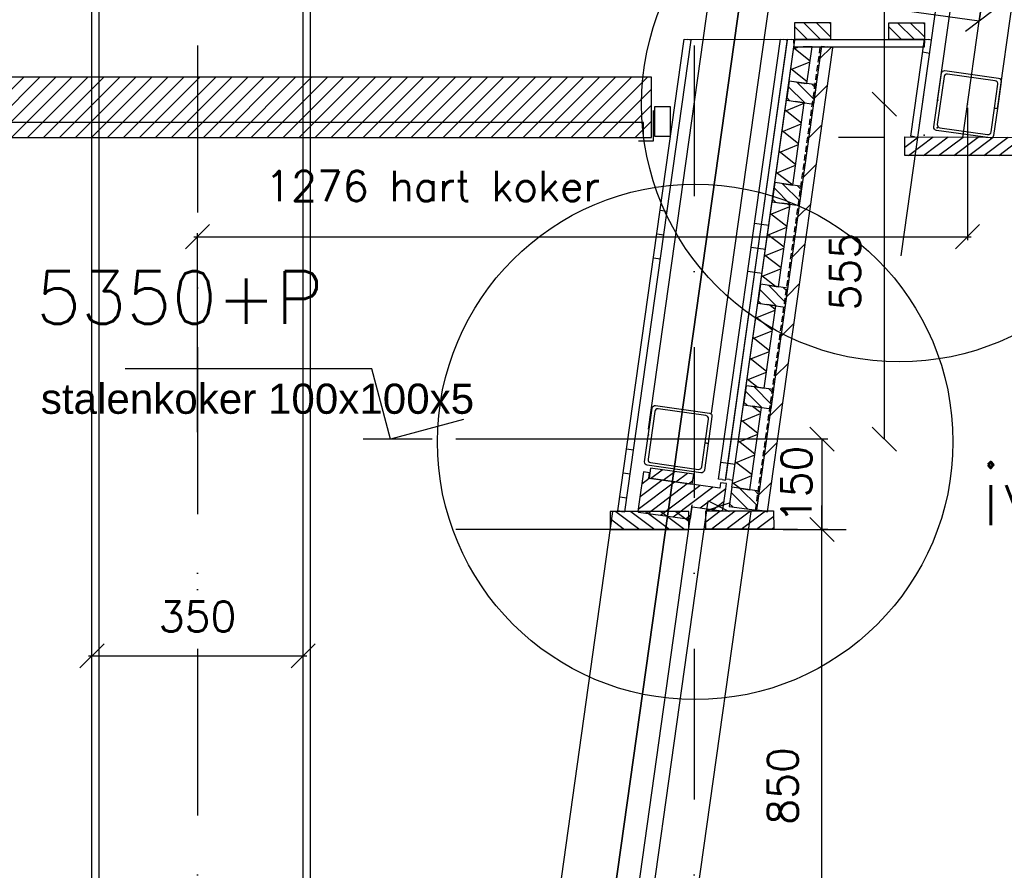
# Model space of a CAD drawing. Extents: x 151406 to 360561, y 44436 to 197234.
# Tile 32 of 57: x 166069 to 167702, y 97081 to 98491. Entities that reach past the tile are written whole.
import ezdxf

# ---------------------------------------------------------------- set-up
doc = ezdxf.new("R2010")
doc.units = 0
doc.header["$LTSCALE"] = 20
doc.header["$MEASUREMENT"] = 0
doc.header["$PDSIZE"] = -1
for name, pattern in [('DASHDOT', [25, 12.5, -6.25, 0, -6.25]), ('DASHED', [0.75, 0.5, -0.25]), ('DD1', [2.66667, 1.66667, -0.5, 0, -0.5])]:
    doc.linetypes.add(name, pattern=pattern)
doc.layers.get('0').update_dxf_attribs({"linetype": 'CONTINUOUS'})
doc.layers.get('DEFPOINTS').update_dxf_attribs({"linetype": 'CONTINUOUS'})
for name, color, linetype in [('_DETAILNUMMERS', 4, 'CONTINUOUS'), ('_DETAILNUMMERSTEKST', 4, 'CONTINUOUS'), ('A--01A1_ACEER', 1, 'CONTINUOUS'), ('A--A21--_F-23-', 9, 'CONTINUOUS'), ('A--A25--_F--3-', 9, 'CONTINUOUS'), ('A--A28--_F--3-', 1, 'CONTINUOUS'), ('A--A31--_F--3-', 9, 'CONTINUOUS'), ('A--A42--_F-23-', 9, 'CONTINUOUS'), ('A--A42--_F123-', 9, 'CONTINUOUS'), ('A--L21--', 3, 'CONTINUOUS'), ('A--L21--_F--3-', 7, 'CONTINUOUS'), ('A--L25--_F-23-', 7, 'CONTINUOUS'), ('A--L28--', 7, 'CONTINUOUS'), ('A--L28--_F--3-', 1, 'CONTINUOUS'), ('A--L28D1_KONSTRUKTIES', 1, 'CONTINUOUS'), ('A--L31--_F--3-', 7, 'CONTINUOUS'), ('A--L35-D2-_PLAFONDS', 2, 'CONTINUOUS'), ('A--L35-D4-_PLAFONDS', 4, 'CONTINUOUS'), ('A--L35D1_PLAFONDS', 1, 'CONTINUOUS'), ('A--L42--', 7, 'CONTINUOUS'), ('A--L42--_F--3-', 7, 'CONTINUOUS'), ('A--L42--_F-23-', 7, 'CONTINUOUS'), ('A--M$1A-_F123-', 1, 'CONTINUOUS'), ('A--M01A1_MAATVOERING', 1, 'CONTINUOUS'), ('A--M01B1_HOOGTE_MAATV', 1, 'CONTINUOUS'), ('A--M1$A-_F123-', 1, 'CONTINUOUS'), ('A--T$1A-_F123-_0_25MM', 2, 'CONTINUOUS'), ('A--T$1A-_F123_20', 1, 'CONTINUOUS'), ('A--T01B2_HOOGTE_MAATV', 2, 'CONTINUOUS'), ('A--T01B3_HOOGTE_MAATV', 3, 'CONTINUOUS'), ('STRAMIEN', 8, 'DD1'), ('X--LR---_CP', 7, 'CONTINUOUS')]:
    doc.layers.add(name, color=color, linetype=linetype)
doc.styles.add('ALFA-0_25', font='ROMANS')
doc.styles.add('EB2', font='ARIAL.TTF')
doc.styles.add('HIEMSTRA', font='romans.shx')
doc.styles.add('HOOGTEXT', font='ROMANS.shx', dxfattribs={"height": 2.5})
doc.dimstyles.get("Standard").update_dxf_attribs({"dimscale": 40, "dimtxt": 2.5, "dimasz": 2, "dimexe": 0.3, "dimexo": 0.3, "dimgap": 2, "dimtad": 1, "dimdec": 0, "dimzin": 0, "dimdsep": 46, "dimtxsty": 'HIEMSTRA', "dimblk1": 'OBLIQUE', "dimblk2": 'OBLIQUE', "dimsah": 1, "dimcen": 0.09, "dimdle": 0.3, "dimclrd": 1, "dimclre": 1, "dimclrt": 3, "dimadec": 0, "dimazin": 0, "dimtfac": 1, "dimtdec": 4, "dimtix": 1, "dimtmove": 2, "dimatfit": 3, "dimldrblk": 'OBLIQUE', "dimfxl": 0, "dimtvp": 625, "dimtolj": 1, "dimtzin": 0, "dimarcsym": 0})
doc.dimstyles.new('STANDARD$0', dxfattribs={"dimscale": 50, "dimtxt": 2.5, "dimasz": 2, "dimexe": 2, "dimexo": 0, "dimgap": 2, "dimtad": 1, "dimdec": 0, "dimzin": 0, "dimdsep": 46, "dimtxsty": 'ALFA-0_25', "dimblk1": 'OBLIQUE', "dimblk2": 'OBLIQUE', "dimsah": 1, "dimcen": -3, "dimdle": 2, "dimclrd": 1, "dimclre": 1, "dimclrt": 2, "dimadec": 0, "dimazin": 0, "dimtfac": 0.6666666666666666, "dimtofl": 0, "dimtmove": 2, "dimatfit": 3, "dimldrblk": 'OBLIQUE', "dimfxl": 0, "dimtvp": 0.8333333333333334, "dimtolj": 1, "dimtzin": 0, "dimarcsym": 0})
pattern_1 = [(142.0001918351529, (14.85402802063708, -2.087546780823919), (-18.46976510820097, -23.64038444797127), []), (202.0001918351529, (14.85402802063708, -2.087546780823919), (11.2382909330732, -27.81547800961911), [])]
pattern_2 = [(142.0001918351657, (14.85402802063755, -2.087546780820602), (-18.46976510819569, -23.6403844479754), []), (202.0001918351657, (14.85402802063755, -2.087546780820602), (11.23829093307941, -27.8154780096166), [])]

# ---------------------------------------------------------------- blocks, each defined once
blk = doc.blocks.new('_OBLIQUE')
at = {"color": 0, "linetype": 'ByBlock'}
blk.add_line((-0.5, -0.5), (0.5, 0.5), dxfattribs=at)
blk = doc.blocks.new('*D79')
at = {"layer": 'A--M1$A-_F123-', "color": 1, "lineweight": -2}
for p, q in [((167399.3729216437, 96755.72515219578), (167399.3729216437, 97685.72515219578)), ((167335.3068456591, 97645.72515219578), (167439.3729216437, 97645.72515219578)), ((167215.847136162, 96795.72515219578), (167439.3729216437, 96795.72515219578))]:
    blk.add_line(p, q, dxfattribs=at)
at = {"layer": 'DEFPOINTS', "color": 0}
for p in [(167335.3068456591, 97645.72515219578), (167399.3729216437, 97645.72515219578), (167215.847136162, 96795.72515219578)]:
    blk.add_point(p, dxfattribs=at)
at = {"layer": 'A--M1$A-_F123-', "color": 1, "lineweight": -2, "xscale": 40, "yscale": 40, "zscale": 40}
for p, rotation in [((167399.3729216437, 97645.72515219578), 90), ((167399.3729216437, 96795.72515219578), 270)]:
    blk.add_blockref('_OBLIQUE', p, dxfattribs=dict(at, rotation=rotation))
at = {"layer": 'A--M1$A-_F123-', "color": 2, "insert": (167334.3729216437, 97220.72515219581), "char_height": 50, "attachment_point": 5, "rotation": 90, "style": 'ALFA-0_25'}
blk.add_mtext('\\A1;850', dxfattribs=at)
blk = doc.blocks.new('*D80')
at = {"layer": 'A--M1$A-_F123-', "color": 1, "lineweight": -2}
for p, q in [((166189.2649012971, 97282.26989274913), (166189.2649012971, 97442.54012292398)), ((166539.2649012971, 97282.26989274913), (166539.2649012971, 97442.54012292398)), ((166183.2649012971, 97436.54012292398), (166545.2649012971, 97436.54012292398))]:
    blk.add_line(p, q, dxfattribs=at)
at = {"layer": 'DEFPOINTS', "color": 0}
for p in [(166539.2649012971, 97436.54012292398), (166189.2649012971, 97276.26989274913), (166539.2649012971, 97276.26989274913)]:
    blk.add_point(p, dxfattribs=at)
at = {"layer": 'A--M1$A-_F123-', "color": 1, "lineweight": -2, "xscale": 40, "yscale": 40, "zscale": 40, "rotation": 180}
blk.add_blockref('_OBLIQUE', (166189.2649012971, 97436.54012292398), dxfattribs=at)
at = {"layer": 'A--M1$A-_F123-', "color": 1, "lineweight": -2, "xscale": 40, "yscale": 40, "zscale": 40}
blk.add_blockref('_OBLIQUE', (166539.2649012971, 97436.54012292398), dxfattribs=at)
at = {"layer": 'A--M1$A-_F123-', "color": 2, "insert": (166364.2649012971, 97501.54012292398), "char_height": 50, "attachment_point": 5, "style": 'HIEMSTRA'}
blk.add_mtext('\\A1;350', dxfattribs=at)
blk = doc.blocks.new('*D458')
at = {"layer": 'A--M$1A-_F123-', "color": 1, "lineweight": -2}
for p, q in [((167271.7135711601, 98582.03379193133), (167266.4705114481, 98544.72748360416)), ((167266.4705114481, 98544.72748360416), (167660.13800212, 98489.40112586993)), ((167665.381061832, 98526.7074341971), (167660.13800212, 98489.40112586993))]:
    blk.add_line(p, q, dxfattribs=at)
at = {"layer": 'DEFPOINTS', "color": 0}
for p in [(167271.7135711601, 98582.03379193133), (167665.381061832, 98526.7074341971), (167660.13800212, 98489.40112586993)]:
    blk.add_point(p, dxfattribs=at)
at = {"layer": 'A--M$1A-_F123-', "color": 1, "lineweight": -2, "xscale": 40, "yscale": 40, "zscale": 40}
for p, rotation in [((167266.4705114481, 98544.72748360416), 171.9999999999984), ((167660.13800212, 98489.40112586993), 351.9999999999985)]:
    blk.add_blockref('_OBLIQUE', p, dxfattribs=dict(at, rotation=rotation))
at = {"layer": 'A--M$1A-_F123-', "color": 2, "insert": (167472.3505083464, 98581.43172920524), "char_height": 50, "attachment_point": 5, "rotation": 351.9999999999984, "style": 'ALFA-0_25'}
blk.add_mtext('\\A1;398', dxfattribs=at)
blk = doc.blocks.new('*D460')
at = {"layer": 'A--M$1A-_F123-', "color": 1, "lineweight": -2}
blk.add_line((167502.7656756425, 97795.55236635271), (167502.7656756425, 98350.92054608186), dxfattribs=at)
at = {"layer": 'DEFPOINTS', "color": 0}
for p in [(167502.7656756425, 98350.92054608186), (167502.7656756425, 98350.92054608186), (167502.7656756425, 97795.55236635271)]:
    blk.add_point(p, dxfattribs=at)
at = {"layer": 'A--M$1A-_F123-', "color": 1, "lineweight": -2, "xscale": 40, "yscale": 40, "zscale": 40}
for p, rotation in [((167502.7656756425, 98350.92054608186), 90), ((167502.7656756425, 97795.55236635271), 270)]:
    blk.add_blockref('_OBLIQUE', p, dxfattribs=dict(at, rotation=rotation))
at = {"layer": 'A--M$1A-_F123-', "color": 2, "insert": (167437.7656756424, 98073.23645621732), "char_height": 50, "attachment_point": 5, "rotation": 90, "style": 'ALFA-0_25'}
blk.add_mtext('\\A1;555', dxfattribs=at)
blk = doc.blocks.new('*D461')
at = {"layer": 'A--M$1A-_F123-', "color": 1, "lineweight": -2}
blk.add_line((167502.7656756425, 98350.92054608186), (167502.7656756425, 99295.89793803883), dxfattribs=at)
at = {"layer": 'DEFPOINTS', "color": 0}
for p in [(167502.7656756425, 99295.89793803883), (167502.7656756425, 99295.89793803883), (167502.7656756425, 98350.92054608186)]:
    blk.add_point(p, dxfattribs=at)
at = {"layer": 'A--M$1A-_F123-', "color": 1, "lineweight": -2, "xscale": 40, "yscale": 40, "zscale": 40}
for p, rotation in [((167502.7656756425, 99295.89793803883), 90), ((167502.7656756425, 98350.92054608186), 270)]:
    blk.add_blockref('_OBLIQUE', p, dxfattribs=dict(at, rotation=rotation))
at = {"layer": 'A--M$1A-_F123-', "color": 2, "insert": (167417.0565742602, 98815.67740731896), "char_height": 50, "attachment_point": 5, "rotation": 90, "style": 'ALFA-0_25'}
blk.add_mtext('\\A1;945', dxfattribs=at)
blk = doc.blocks.new('HOOGTEP')
at = {"layer": 'A--M01A1_MAATVOERING'}
for p, q in [((0, 0), (0.6242222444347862, 2.329629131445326)), ((0.6242222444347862, 2.329629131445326), (8.79409522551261, 2.329629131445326)), ((-2.414814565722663, 0.647047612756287), (0, 0))]:
    blk.add_line(p, q, dxfattribs=at)
at = {"layer": 'A--M01B1_HOOGTE_MAATV'}
blk.add_line((-1.37860708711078, 0), (0.9114254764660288, 0), dxfattribs=at)
at = {"layer": 'A--T01B2_HOOGTE_MAATV', "style": 'HOOGTEXT', "flags": 4}
blk.add_attdef('TEKST', (1.839745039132, -0.6710995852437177), '', height=1.5, dxfattribs=at)
at = {"layer": 'A--T01B3_HOOGTE_MAATV', "style": 'HOOGTEXT', "flags": 4}
blk.add_attdef('HOOGTE', (1.672616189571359, 3.819477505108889), '', height=1.75, dxfattribs=at)
blk = doc.blocks.new('*D684')
at = {"layer": 'A--M1$A-_F123-', "color": 1, "lineweight": -2}
for p, q in [((167640.672645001, 98344.89791319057), (167640.672645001, 98125.34702643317)), ((166358.2649012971, 98131.34702643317), (167646.672645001, 98131.34702643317)), ((166364.2649012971, 97807.14931663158), (166364.2649012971, 98137.34702643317))]:
    blk.add_line(p, q, dxfattribs=at)
at = {"layer": 'DEFPOINTS', "color": 0}
for p in [(167640.672645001, 98350.89791319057), (167640.672645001, 98131.34702643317), (166364.2649012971, 97801.14931663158)]:
    blk.add_point(p, dxfattribs=at)
at = {"layer": 'A--M1$A-_F123-', "color": 1, "lineweight": -2, "xscale": 40, "yscale": 40, "zscale": 40, "rotation": 180}
blk.add_blockref('_OBLIQUE', (166364.2649012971, 98131.34702643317), dxfattribs=at)
at = {"layer": 'A--M1$A-_F123-', "color": 1, "lineweight": -2, "xscale": 40, "yscale": 40, "zscale": 40}
blk.add_blockref('_OBLIQUE', (167640.672645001, 98131.34702643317), dxfattribs=at)
at = {"layer": 'A--M1$A-_F123-', "color": 2, "insert": (166753.9746411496, 98215.27496542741), "char_height": 50, "attachment_point": 5, "style": 'HIEMSTRA'}
blk.add_mtext('\\A1;1276 hart koker', dxfattribs=at)
blk = doc.blocks.new('Q020578-')
at = {"layer": 'A--L28--_F--3-', "color": 4, "linetype": 'Continuous'}
blk.add_lwpolyline([(-50.0147963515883, 0.0585206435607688), (-50.0147963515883, 45.05852064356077, -0.4142135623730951), (-45.0147963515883, 50.05852064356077), (44.9852036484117, 50.05852064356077, -0.4142135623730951), (49.9852036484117, 45.05852064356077), (49.9852036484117, -44.94147935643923, -0.4142135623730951), (44.9852036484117, -49.94147935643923), (-45.0147963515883, -49.94147935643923, -0.4142135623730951), (-50.0147963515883, -44.94147935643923), (-50.0147963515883, 0.0585206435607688), (-45.0147963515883, 0.0585206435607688), (-45.0147963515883, -39.94147935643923, 0.4142135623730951), (-40.0147963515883, -44.94147935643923), (39.9852036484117, -44.94147935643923, 0.4142135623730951), (44.9852036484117, -39.94147935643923), (44.9852036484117, 40.05852064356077, 0.4142135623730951), (39.9852036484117, 45.05852064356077), (-40.0147963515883, 45.05852064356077, 0.4142135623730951), (-45.0147963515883, 40.05852064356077), (-45.0147963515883, 0.0585206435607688)], format="xyb", close=True, dxfattribs=at)
at = {"layer": 'X--LR---_CP', "color": 4, "linetype": 'Continuous'}
for p in [(-50.0147963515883, 0.0585206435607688), (0, 0), (49.9852036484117, 0.0585206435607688)]:
    blk.add_point(p, dxfattribs=at)
blk = doc.blocks.new('*D806')
at = {"layer": 'A--M$1A-_F123-', "color": 1, "lineweight": -2}
for p, q in [((167408.8873584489, 97795.55236635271), (167399.3729216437, 97795.55236635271)), ((167399.3729216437, 97795.55236635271), (167399.3729216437, 97645.72515219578)), ((167408.8873584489, 97645.72515219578), (167399.3729216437, 97645.72515219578))]:
    blk.add_line(p, q, dxfattribs=at)
at = {"layer": 'DEFPOINTS', "color": 0}
for p in [(167408.8873584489, 97795.55236635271), (167399.3729216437, 97645.72515219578), (167408.8873584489, 97645.72515219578)]:
    blk.add_point(p, dxfattribs=at)
at = {"layer": 'A--M$1A-_F123-', "color": 1, "lineweight": -2, "xscale": 40, "yscale": 40, "zscale": 40}
for p, rotation in [((167399.3729216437, 97795.55236635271), 90), ((167399.3729216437, 97645.72515219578), 270)]:
    blk.add_blockref('_OBLIQUE', p, dxfattribs=dict(at, rotation=rotation))
at = {"layer": 'A--M$1A-_F123-', "color": 2, "insert": (167357.0768347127, 97720.65877053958), "char_height": 50, "attachment_point": 5, "rotation": 90, "style": 'ALFA-0_25'}
blk.add_mtext('\\A1;150', dxfattribs=at)
blk = doc.blocks.new('*U854')
at = {"layer": 'A--A42--_F-23-', "linetype": 'Continuous'}
h = blk.add_hatch(dxfattribs=at)
h.set_pattern_fill('ALFALINE', color=256, scale=40, style=0)
h.set_pattern_definition([(45, (-167300.1803641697, -97676.5579650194), (-28.2842712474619, 28.2842712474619), [])])
h.paths.add_polyline_path([(0, 0), (-8.912405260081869, 1.252610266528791), (99.21588564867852, 770.5925832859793), (108.1282909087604, 769.3399730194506), (117.0406961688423, 768.0873627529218), (8.912405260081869, -1.252610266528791)])
at = {"layer": 'A--L42--_F-23-', "color": 2, "linetype": 'Continuous'}
for points in [[(0, 0), (-8.912405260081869, 1.252610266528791), (99.21588564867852, 770.5925832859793), (108.1282909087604, 769.3399730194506)], [(0, 0), (8.912405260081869, -1.252610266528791), (117.0406961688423, 768.0873627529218), (108.1282909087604, 769.3399730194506)]]:
    blk.add_lwpolyline(points, dxfattribs=at)
blk = doc.blocks.new('*U853')
at = {"layer": 'A--A42--_F123-', "linetype": 'Continuous'}
h = blk.add_hatch(dxfattribs=at)
h.set_pattern_fill('ALFAPLST', color=256, scale=400, angle=-7.999999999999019, style=0)
h.set_pattern_definition([(352.000000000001, (0, 0), (55.66924038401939, 396.1072274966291), []), (352.000000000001, (5.56692403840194, 39.61072274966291), (55.66924038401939, 396.1072274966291), []), (352.000000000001, (11.13384807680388, 79.22144549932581), (55.66924038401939, 396.1072274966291), [])])
h.paths.add_polyline_path([(0, 0), (-5.941608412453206, 0.8350386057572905), (96.59745512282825, 730.4383866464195), (102.5390635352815, 729.6033480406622), (108.4806719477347, 728.768309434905), (5.941608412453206, -0.8350386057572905)])
at = {"layer": 'A--L42--_F--3-', "color": 3, "linetype": 'Continuous'}
for points in [[(0, 0), (-5.941608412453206, 0.8350386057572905), (96.59745512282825, 730.4383866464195), (102.5390635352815, 729.6033480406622)], [(0, 0), (5.941608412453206, -0.8350386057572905), (108.4806719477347, 728.768309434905), (102.5390635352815, 729.6033480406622)]]:
    blk.add_lwpolyline(points, dxfattribs=at)
blk = doc.blocks.new('*U852')
at = {"layer": 'A--A42--_F123-', "linetype": 'Continuous'}
h = blk.add_hatch(dxfattribs=at)
h.set_pattern_fill('ALFAPLST', color=256, scale=400, angle=-7.999999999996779, style=0)
h.set_pattern_definition([(352.0000000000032, (0, 0), (55.66924038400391, 396.1072274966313), []), (352.0000000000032, (5.566924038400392, 39.61072274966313), (55.66924038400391, 396.1072274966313), []), (352.0000000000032, (11.13384807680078, 79.22144549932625), (55.66924038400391, 396.1072274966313), [])])
h.paths.add_polyline_path([(0, 0), (-5.941608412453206, 0.8350386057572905), (96.59745512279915, 730.4383866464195), (102.5390635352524, 729.6033480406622), (108.4806719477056, 728.768309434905), (5.941608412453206, -0.8350386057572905)])
at = {"layer": 'A--L42--_F--3-', "color": 3, "linetype": 'Continuous'}
for points in [[(0, 0), (-5.941608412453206, 0.8350386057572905), (96.59745512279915, 730.4383866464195), (102.5390635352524, 729.6033480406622)], [(0, 0), (5.941608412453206, -0.8350386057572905), (108.4806719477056, 728.768309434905), (102.5390635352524, 729.6033480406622)]]:
    blk.add_lwpolyline(points, dxfattribs=at)
blk = doc.blocks.new('*U851')
at = {"layer": 'A--A42--_F123-', "linetype": 'Continuous'}
h = blk.add_hatch(dxfattribs=at)
h.set_pattern_fill('ALFAPLST', color=256, scale=400, angle=-7.999999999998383, style=0)
h.set_pattern_definition([(352.0000000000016, (0, 0), (55.669240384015, 396.1072274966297), []), (352.0000000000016, (5.566924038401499, 39.61072274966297), (55.669240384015, 396.1072274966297), []), (352.0000000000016, (11.133848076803, 79.22144549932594), (55.669240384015, 396.1072274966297), [])])
h.paths.add_polyline_path([(0, 0), (-5.941608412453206, 0.8350386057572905), (103.9959029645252, 783.0810784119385), (109.9375113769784, 782.2460398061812), (115.8791197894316, 781.4110012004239), (5.941608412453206, -0.8350386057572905)])
at = {"layer": 'A--L42--_F--3-', "color": 3, "linetype": 'Continuous'}
for points in [[(0, 0), (-5.941608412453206, 0.8350386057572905), (103.9959029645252, 783.0810784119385), (109.9375113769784, 782.2460398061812)], [(0, 0), (5.941608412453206, -0.8350386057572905), (115.8791197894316, 781.4110012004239), (109.9375113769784, 782.2460398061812)]]:
    blk.add_lwpolyline(points, dxfattribs=at)
blk = doc.blocks.new('*U850')
at = {"layer": 'A--A21--_F-23-', "linetype": 'Continuous'}
h = blk.add_hatch(dxfattribs=at)
h.set_pattern_fill('ALFAISO', color=256, scale=30, angle=82.00019183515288, style=0)
h.set_pattern_definition(pattern_1)
h.paths.add_polyline_path([(0, 0), (-14.85402802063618, 2.087546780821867), (4.351395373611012, 138.7445548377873), (19.20542339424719, 136.6570080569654), (34.05945141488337, 134.5694612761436), (14.85402802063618, -2.087546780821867)])
at = {"layer": 'A--L21--_F--3-', "color": 3, "linetype": 'Continuous'}
for points in [[(0, 0), (-14.85402802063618, 2.087546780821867), (4.351395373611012, 138.7445548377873), (19.20542339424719, 136.6570080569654)], [(0, 0), (14.85402802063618, -2.087546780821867), (34.05945141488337, 134.5694612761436), (19.20542339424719, 136.6570080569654)]]:
    blk.add_lwpolyline(points, dxfattribs=at)
blk = doc.blocks.new('*U849')
at = {"layer": 'A--A21--_F-23-', "linetype": 'Continuous'}
h = blk.add_hatch(dxfattribs=at)
h.set_pattern_fill('ALFAISO', color=256, scale=30, angle=82.00019183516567, style=0)
h.set_pattern_definition(pattern_2)
h.paths.add_polyline_path([(0, 0), (-14.85402802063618, 2.087546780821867), (4.351395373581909, 138.7445548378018), (19.20542339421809, 136.65700805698), (34.05945141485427, 134.5694612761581), (14.85402802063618, -2.087546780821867)])
at = {"layer": 'A--L21--_F--3-', "color": 3, "linetype": 'Continuous'}
for points in [[(0, 0), (-14.85402802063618, 2.087546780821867), (4.351395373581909, 138.7445548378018), (19.20542339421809, 136.65700805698)], [(0, 0), (14.85402802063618, -2.087546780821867), (34.05945141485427, 134.5694612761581), (19.20542339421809, 136.65700805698)]]:
    blk.add_lwpolyline(points, dxfattribs=at)
blk = doc.blocks.new('*U848')
at = {"layer": 'A--A21--_F-23-', "linetype": 'Continuous'}
h = blk.add_hatch(dxfattribs=at)
h.set_pattern_fill('ALFAISO', color=256, scale=30, angle=82.00019183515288, style=0)
h.set_pattern_definition(pattern_1)
h.paths.add_polyline_path([(0, 0), (-14.85402802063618, 2.087546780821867), (4.351395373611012, 138.7445548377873), (19.20542339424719, 136.6570080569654), (34.05945141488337, 134.5694612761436), (14.85402802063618, -2.087546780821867)])
at = {"layer": 'A--L21--_F--3-', "color": 3, "linetype": 'Continuous'}
for points in [[(0, 0), (-14.85402802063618, 2.087546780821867), (4.351395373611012, 138.7445548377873), (19.20542339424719, 136.6570080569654)], [(0, 0), (14.85402802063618, -2.087546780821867), (34.05945141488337, 134.5694612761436), (19.20542339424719, 136.6570080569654)]]:
    blk.add_lwpolyline(points, dxfattribs=at)
blk = doc.blocks.new('*U847')
at = {"layer": 'A--A21--_F-23-', "linetype": 'Continuous'}
h = blk.add_hatch(dxfattribs=at)
h.set_pattern_fill('ALFAISO', color=256, scale=30, angle=82.00019183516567, style=0)
h.set_pattern_definition(pattern_2)
h.paths.add_polyline_path([(0, 0), (-14.85402802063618, 2.087546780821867), (4.351395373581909, 138.7445548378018), (19.20542339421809, 136.65700805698), (34.05945141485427, 134.5694612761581), (14.85402802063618, -2.087546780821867)])
at = {"layer": 'A--L21--_F--3-', "color": 3, "linetype": 'Continuous'}
for points in [[(0, 0), (-14.85402802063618, 2.087546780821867), (4.351395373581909, 138.7445548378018), (19.20542339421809, 136.65700805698)], [(0, 0), (14.85402802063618, -2.087546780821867), (34.05945141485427, 134.5694612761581), (19.20542339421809, 136.65700805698)]]:
    blk.add_lwpolyline(points, dxfattribs=at)
blk = doc.blocks.new('*U846')
at = {"layer": 'A--A42--_F123-', "linetype": 'Continuous'}
h = blk.add_hatch(dxfattribs=at)
h.set_pattern_fill('ALFAPLST', color=256, scale=400, angle=-7.999999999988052, style=0)
h.set_pattern_definition([(352.000000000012, (0, 0), (55.66924038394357, 396.1072274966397), []), (352.000000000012, (5.566924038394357, 39.61072274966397), (55.66924038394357, 396.1072274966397), []), (352.000000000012, (11.13384807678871, 79.22144549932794), (55.66924038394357, 396.1072274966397), [])])
h.paths.add_polyline_path([(0, 0), (-5.941608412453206, 0.8350386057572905), (16.71576401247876, 162.050620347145), (22.65737242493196, 161.2155817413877), (28.59898083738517, 160.3805431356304), (5.941608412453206, -0.8350386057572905)])
at = {"layer": 'A--L42--_F--3-', "color": 3, "linetype": 'Continuous'}
for points in [[(0, 0), (-5.941608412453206, 0.8350386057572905), (16.71576401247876, 162.050620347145), (22.65737242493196, 161.2155817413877)], [(0, 0), (5.941608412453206, -0.8350386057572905), (28.59898083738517, 160.3805431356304), (22.65737242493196, 161.2155817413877)]]:
    blk.add_lwpolyline(points, dxfattribs=at)
blk = doc.blocks.new('*U845')
at = {"layer": 'A--A42--_F123-', "linetype": 'Continuous'}
h = blk.add_hatch(dxfattribs=at)
h.set_pattern_fill('ALFAPLST', color=256, scale=400, angle=-90, style=0)
h.set_pattern_definition([(270, (0, 0), (400, 2.449212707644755e-14), []), (270, (40, 2.449212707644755e-15), (400, 2.449212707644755e-14), []), (270, (80, 4.898425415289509e-15), (400, 2.449212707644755e-14), [])])
h.paths.add_polyline_path([(0, 0), (0, 6), (216.5300328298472, 6), (216.5300328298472, 0), (216.5300328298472, -6), (0, -6)])
at = {"layer": 'A--L42--_F--3-', "color": 3, "linetype": 'Continuous'}
for points in [[(0, 0), (0, 6), (216.5300328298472, 6), (216.5300328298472, 0)], [(0, 0), (0, -6), (216.5300328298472, -6), (216.5300328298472, 0)]]:
    blk.add_lwpolyline(points, dxfattribs=at)
blk = doc.blocks.new('*U843')
at = {"layer": 'A--A21--_F-23-', "linetype": 'Continuous'}
h = blk.add_hatch(dxfattribs=at)
h.set_pattern_fill('ALFAISO', color=256, scale=30, angle=82.00019183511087, style=0)
h.set_pattern_definition([(142.0001918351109, (14.85402802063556, -2.087546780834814), (-18.46976510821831, -23.64038444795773), []), (202.0001918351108, (14.85402802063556, -2.087546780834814), (11.2382909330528, -27.81547800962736), [])])
h.paths.add_polyline_path([(0, 0), (-14.85402802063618, 2.087546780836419), (-6.863002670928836, 58.94802796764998), (8.28440378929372, 58.94802796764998), (23.43181024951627, 58.94802796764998), (14.85402802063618, -2.087546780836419)])
at = {"layer": 'A--L21--_F--3-', "color": 3, "linetype": 'Continuous'}
for points in [[(0, 0), (-14.85402802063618, 2.087546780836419), (-6.863002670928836, 58.94802796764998), (8.28440378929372, 58.94802796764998)], [(0, 0), (14.85402802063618, -2.087546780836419), (23.43181024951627, 58.94802796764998), (8.28440378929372, 58.94802796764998)]]:
    blk.add_lwpolyline(points, dxfattribs=at)

msp = doc.modelspace()

# ---------------------------------------------------------------- hatches: boundary and pattern name
at = {"layer": 'A--01A1_ACEER', "linetype": 'Continuous'}
h = msp.add_hatch(dxfattribs=at)
h.set_pattern_fill('ANSI31', color=256, scale=150, style=0)
h.set_pattern_definition([(45, (5932.221754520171, 3350.000000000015), (-13.25825214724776, 13.25825214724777), [])])
h.paths.add_polyline_path([(164761.4866558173, 98295.89793803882), (167116.634865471, 98295.89793803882), (167116.634865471, 98395.89793803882), (164761.4866558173, 98395.89793803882)])
at = {"layer": 'A--A25--_F--3-'}
h = msp.add_hatch(dxfattribs=at)
h.set_pattern_fill('ALFALINE', color=256, scale=15, angle=89.99999999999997, style=0, pattern_type=2)
h.set_pattern_definition([(135, (168173.1334848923, 98424.39182755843), (-10.60660171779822, -10.60660171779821), [])])
h.paths.add_polyline_path([(167413.5171817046, 98458.37027114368), (167354.5171817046, 98458.3702711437), (167354.5171817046, 98486.37027114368), (167413.5171817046, 98486.3702711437)])
h = msp.add_hatch(dxfattribs=at)
h.set_pattern_fill('ALFALINE', color=256, scale=15, angle=89.99999999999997, style=0, pattern_type=2)
h.set_pattern_definition([(135, (168328.9452242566, 98424.16553425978), (-10.60660171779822, -10.60660171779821), [])])
h.paths.add_polyline_path([(167569.328921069, 98458.14397784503), (167510.328921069, 98458.14397784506), (167510.328921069, 98486.14397784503), (167569.328921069, 98486.14397784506)])
h = msp.add_hatch(dxfattribs=at)
h.set_pattern_fill('ALFALINE', color=256, scale=15, angle=-90.00000000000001, style=0)
h.set_pattern_definition([(315, (167764.0138103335, 97663.06336066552), (10.60660171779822, 10.60660171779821), [])])
h.paths.add_polyline_path([(167340.3523082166, 98357.5949184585), (167385.9046393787, 98351.19295581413), (167390.3581786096, 98382.88153401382), (167344.8058474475, 98389.28349665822)])
h = msp.add_hatch(dxfattribs=at)
h.set_pattern_fill('ALFALINE', color=256, scale=15, angle=-8.000000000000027, style=0, pattern_type=2)
h.set_pattern_definition([(36.99999999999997, (40733.39536526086, 2370), (-9.027225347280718, 11.9795326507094), [])])
h.paths.add_polyline_path([(167804.7533538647, 98265.89793803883), (167536.5118576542, 98265.89793803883), (167536.5155167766, 98297.00180539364), (167804.7600285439, 98295.77480866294)])
h = msp.add_hatch(dxfattribs=at)
h.set_pattern_fill('ALFALINE', color=256, scale=15, angle=-90.00000000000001, style=0)
h.set_pattern_definition([(315, (167740.3543831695, 97494.71778897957), (10.60660171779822, 10.60660171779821), [])])
h.paths.add_polyline_path([(167316.6928810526, 98189.24934677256), (167362.2452122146, 98182.84738412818), (167366.6987514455, 98214.53596232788), (167321.1464202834, 98220.93792497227)])
h = msp.add_hatch(dxfattribs=at)
h.set_pattern_fill('ALFALINE', color=256, scale=15, angle=-90.00000000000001, style=0)
h.set_pattern_definition([(315, (167716.6955196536, 97326.37213807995), (10.60660171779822, 10.60660171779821), [])])
h.paths.add_polyline_path([(167293.0340175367, 98020.90369587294), (167338.5863486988, 98014.50173322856), (167343.0398879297, 98046.19031142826), (167297.4875567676, 98052.59227407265)])
h = msp.add_hatch(dxfattribs=at)
h.set_pattern_fill('ALFALINE', color=256, scale=15, angle=-90.00000000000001, style=0)
h.set_pattern_definition([(315, (167693.0365570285, 97158.02655182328), (10.60660171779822, 10.60660171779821), [])])
h.paths.add_polyline_path([(167269.3750549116, 97852.55810961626), (167314.9273860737, 97846.15614697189), (167319.3809253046, 97877.84472517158), (167273.8285941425, 97884.24668781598)])
h = msp.add_hatch(dxfattribs=at)
h.set_pattern_fill('ALFALINE', color=256, scale=15, angle=-90.00000000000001, style=0)
h.set_pattern_definition([(315, (167669.3776935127, 96989.68090092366), (10.60660171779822, 10.60660171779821), [])])
h.paths.add_polyline_path([(167245.7161913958, 97684.21245871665), (167291.2685225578, 97677.81049607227), (167295.7220617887, 97709.49907427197), (167250.1697306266, 97715.90103691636)])
h = msp.add_hatch(dxfattribs=at)
h.set_pattern_fill('ALFALINE', color=256, scale=15, angle=-8.000000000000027, style=0, pattern_type=2)
h.set_pattern_definition([(323, (40247.86919971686, 193571.7958760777), (-9.027225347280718, -11.9795326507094), [])])
h.paths.add_polyline_path([(167178.5669011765, 97675.89793803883), (167048.1931763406, 97675.89793803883), (167048.1931763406, 97645.89793803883), (167178.5669011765, 97645.89793803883)])
h = msp.add_hatch(dxfattribs=at)
h.set_pattern_fill('ALFALINE', color=256, scale=15, angle=-8.000000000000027, style=0, pattern_type=2)
h.set_pattern_definition([(217, (294054.7997640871, 193414.4198729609), (9.027225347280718, -11.9795326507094), [])])
h.paths.add_polyline_path([(167206.8578126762, 97676.5579650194), (167319.2814377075, 97676.64774208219), (167319.3255688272, 97646.5579650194), (167206.8578126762, 97646.5579650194)])
at = {"layer": 'A--A31--_F--3-'}
h = msp.add_hatch(dxfattribs=at)
h.set_pattern_fill('ALFALINE', color=256, scale=15, angle=-7.981070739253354, style=0, pattern_type=2)
h.set_pattern_definition([(37.01892926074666, (167039.0645911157, 97750.29635881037), (-9.031182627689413, 11.9765496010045), [])])
h.paths.add_polyline_path([(167232.6022674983, 97676.71169858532), (167234.9960865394, 97678.5168108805), (167239.8390326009, 97713.05896300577), (167241.0886459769, 97721.97178895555), (167231.1855060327, 97723.36024826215), (167229.9358926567, 97714.44742231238), (167112.0885273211, 97730.97008806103), (167113.338140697, 97739.8829140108), (167103.4350007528, 97741.27137331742), (167096.4927042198, 97691.75567359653), (167094.2711693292, 97675.91064968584), (167095.122637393, 97674.78148976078), (167180.2896409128, 97662.84073972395), (167181.4188008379, 97663.6922077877), (167182.5295682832, 97671.61471974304), (167184.0985272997, 97682.80526787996), (167184.8889392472, 97683.40129552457)])
h = msp.add_hatch(dxfattribs=at)
h.set_pattern_fill('ALFALINE', color=256, scale=15, angle=-7.981070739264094, style=0, pattern_type=2)
h.set_pattern_definition([(37.01892926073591, (219.6842139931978, 1205.370624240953), (-9.031182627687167, 11.97654960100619), [])])
h.paths.add_polyline_path([(167115.2960416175, 97747.66062055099), (167112.9346622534, 97730.85853332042), (167184.365386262, 97720.8195997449), (167186.7196324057, 97737.64675122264)])

# ---------------------------------------------------------------- linework, layer by layer
at = {"color": 1}
for p, q in [((167591.1060474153, 98357.38534401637), (168174.0870234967, 102505.4844820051)), ((167690.1328542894, 98343.46803391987), (168273.1138303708, 102491.5671719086))]:
    msp.add_line(p, q, dxfattribs=at)
at = {"color": 4}
msp.add_line((167632.9446537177, 98295.91039799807), (168223.2215090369, 102495.8979380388), dxfattribs=at)
at = {"layer": '_DETAILNUMMERS'}
for centre in [(167527.5942430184, 98350.92054608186), (167189.1788729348, 97791.08688988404)]:
    msp.add_circle(centre, 427.2623505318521, dxfattribs=at)
at = {"layer": '_DETAILNUMMERSTEKST'}
msp.add_line((167331.2837080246, 99005.89734013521), (166778.3135762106, 95071.3104068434), dxfattribs=at)
at = {"layer": '_DETAILNUMMERSTEKST', "color": 1}
msp.add_line((167170.8141170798, 98458.97901645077), (167572.2507334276, 98458.5614971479), dxfattribs=at)
at = {"layer": 'A--01A1_ACEER'}
for p, q in [((167530.8939967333, 98099.62535624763), (168149.4072449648, 102500.5757956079)), ((167502.7656756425, 98295.89793803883), (167426.9856876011, 98295.89793803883)), ((167399.3729216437, 97795.72515219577), (166792.6888672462, 97795.72515219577)), ((167051.3297451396, 96738.38314352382), (167184.2926890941, 97686.7369304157)), ((167076.8386001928, 96740.26851488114), (167210.446633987, 97693.22338365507)), ((167247.1181714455, 97689.82203928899), (167207.5589170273, 97676.5579650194)), ((167210.446633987, 97693.22338365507), (167245.7126484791, 97675.89793803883)), ((167052.3992947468, 97675.89793803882), (166924.8137030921, 96765.89793803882)), ((167281.2136758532, 97675.89793803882), (167153.6280841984, 96765.89793803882)), ((167358.9223816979, 97645.89793803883), (166792.6888672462, 97645.89793803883))]:
    msp.add_line(p, q, dxfattribs=at)
at = {"layer": 'A--L25--_F-23-', "color": 2, "linetype": 'Continuous'}
for points in [[(167413.5171817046, 98458.37027114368), (167354.5171817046, 98458.3702711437), (167354.5171817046, 98486.37027114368), (167413.5171817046, 98486.3702711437)], [(167569.328921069, 98458.14397784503), (167510.328921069, 98458.14397784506), (167510.328921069, 98486.14397784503), (167569.328921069, 98486.14397784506)], [(167804.7533538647, 98265.89793803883), (167536.5118576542, 98265.89793803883), (167536.5155167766, 98297.00180539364), (167804.7600285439, 98295.77480866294)], [(167115.2960416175, 97747.66062055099), (167112.9346622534, 97730.85853332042), (167184.365386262, 97720.8195997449), (167186.7196324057, 97737.64675122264)], [(167178.5669011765, 97675.89793803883), (167048.1931763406, 97675.89793803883), (167048.1931763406, 97645.89793803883), (167178.5669011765, 97645.89793803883)], [(167206.8578126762, 97676.5579650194), (167319.2814377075, 97676.64774208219), (167319.3255688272, 97646.5579650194), (167206.8578126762, 97646.5579650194)]]:
    msp.add_lwpolyline(points, close=True, dxfattribs=at)
at = {"layer": 'A--L28D1_KONSTRUKTIES'}
for p, q in [((166189.2649012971, 95795.89793803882), (166189.2649012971, 98855.89793803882)), ((166201.2649012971, 95795.89793803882), (166201.2649012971, 98855.89793803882)), ((166539.2649012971, 95795.89793803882), (166539.2649012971, 98855.89793803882)), ((166551.2649012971, 95795.89793803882), (166551.2649012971, 98855.89793803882))]:
    msp.add_line(p, q, dxfattribs=at)
at = {"layer": 'A--L31--_F--3-', "color": 2, "linetype": 'Continuous'}
msp.add_lwpolyline([(167232.6022674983, 97676.71169858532), (167234.9960865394, 97678.5168108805), (167239.8390326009, 97713.05896300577), (167241.0886459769, 97721.97178895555), (167231.1855060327, 97723.36024826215), (167231.1855060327, 97723.36024826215), (167229.9358926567, 97714.44742231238), (167112.0885273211, 97730.97008806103), (167113.338140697, 97739.8829140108), (167103.4350007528, 97741.27137331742), (167096.4927042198, 97691.75567359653), (167094.2711693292, 97675.91064968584), (167095.122637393, 97674.78148976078), (167180.2896409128, 97662.84073972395), (167181.4188008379, 97663.6922077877), (167182.5295682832, 97671.61471974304), (167184.0985272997, 97682.80526787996), (167184.8889392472, 97683.40129552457)], close=True, dxfattribs=at)
at = {"layer": 'A--L35-D2-_PLAFONDS'}
for points in [[(167147.5256627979, 98297.3480923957), (167122.5256627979, 98297.3480923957), (167122.5256627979, 98347.3480923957), (167147.5256627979, 98347.3480923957)], [(167103.6591175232, 98320.89793803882), (164761.4866558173, 98320.89793803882), (164761.4866558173, 98295.89793803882), (167103.6591175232, 98295.89793803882)]]:
    msp.add_lwpolyline(points, close=True, dxfattribs=at)
at = {"layer": 'A--L35-D4-_PLAFONDS'}
for p, q in [((167120.3039082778, 98290.3343403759), (167120.3039082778, 98340.3343403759)), ((167095.3039082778, 98290.3343403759), (167120.3039082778, 98290.3343403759))]:
    msp.add_line(p, q, dxfattribs=at)
at = {"layer": 'A--L35D1_PLAFONDS', "linetype": 'Continuous'}
msp.add_lwpolyline([(164761.4866558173, 98295.89793803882), (167116.634865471, 98295.89793803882), (167116.634865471, 98395.89793803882), (164761.4866558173, 98395.89793803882)], close=True, dxfattribs=at)
at = {"layer": 'A--T$1A-_F123-_0_25MM', "color": 1}
for p, q in [((166911.1938587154, 96016.96102236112), (167331.2794537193, 99005.89793803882)), ((167111.5921162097, 97812.21132806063), (167278.9338743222, 99002.67530133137)), ((167216.267515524, 97838.48584158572), (167380.4432678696, 99006.42088691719))]:
    msp.add_line(p, q, dxfattribs=at)
at = {"layer": 'A--T$1A-_F123-_0_25MM', "color": 4, "linetype": 'DASHED'}
msp.add_line((167289.287728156, 97678.08887857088), (167396.6689750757, 98445.89793803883), dxfattribs=at)
at = {"layer": 'A--T$1A-_F123-_0_25MM'}
for points in [[(167340.3523082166, 98357.5949184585), (167385.9046393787, 98351.19295581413), (167390.3581786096, 98382.88153401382), (167344.8058474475, 98389.28349665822)], [(167316.6928810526, 98189.24934677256), (167362.2452122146, 98182.84738412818), (167366.6987514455, 98214.53596232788), (167321.1464202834, 98220.93792497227)], [(167293.0340175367, 98020.90369587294), (167338.5863486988, 98014.50173322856), (167343.0398879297, 98046.19031142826), (167297.4875567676, 98052.59227407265)], [(167269.3750549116, 97852.55810961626), (167314.9273860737, 97846.15614697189), (167319.3809253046, 97877.84472517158), (167273.8285941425, 97884.24668781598)], [(167245.7161913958, 97684.21245871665), (167291.2685225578, 97677.81049607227), (167295.7220617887, 97709.49907427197), (167250.1697306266, 97715.90103691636)]]:
    msp.add_lwpolyline(points, close=True, dxfattribs=at)
at = {"layer": 'STRAMIEN', "linetype": 'DASHDOT'}
for p, q in [((166364.2649012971, 109950.7161111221), (166364.2649012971, 90604.88546023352)), ((167187.5325225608, 109950.7161111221), (167187.5325225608, 90540.00219489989)), ((166364.2649012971, 109923.9430171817), (166364.2649012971, 90533.49689914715))]:
    msp.add_line(p, q, dxfattribs=at)
at = {"layer": 'X--LR---_CP'}
for p in [(167590.5641507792, 98311.60820992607), (167590.5641507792, 98311.60820992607), (167568.9894948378, 98299.79478638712), (167568.9894948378, 98299.79478638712)]:
    msp.add_point(p, dxfattribs=at)

# ---------------------------------------------------------------- block references
at = {"color": 3}
ref = msp.add_blockref('HOOGTEP', (166684.1593401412, 97795.89793803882), dxfattribs=dict(at, xscale=-50, yscale=50))
ref.add_attrib('HOOGTE', '5350+P', (166096.361863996, 97986.87181329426), dxfattribs={"layer": 'A--T01B3_HOOGTE_MAATV', "height": 87.5, "style": 'HOOGTEXT', "flags": 4})
at = {"layer": 'A--L21--'}
for name, p in [('*U843', (167359.6598754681, 98387.1959498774)), ('*U848', (167336.0004483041, 98218.85037819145)), ('*U847', (167312.3410211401, 98050.50480650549)), ('*U850', (167288.6826221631, 97882.15914103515)), ('*U849', (167265.0231949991, 97713.8135693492))]:
    msp.add_blockref(name, p, dxfattribs=at)
at = {"layer": 'A--L28--', "rotation": 171.9999999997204}
for p in [(167640.6710504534, 98350.90015538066), (167161.1929750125, 97795.73328822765)]:
    msp.add_blockref('Q020578-', p, dxfattribs=at)
at = {"layer": 'A--L42--'}
for name, p in [('*U851', (167066.8182141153, 97675.89793803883)), ('*U852', (167233.7694184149, 97728.54062980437)), ('*U853', (167245.8873492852, 97728.54062980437)), ('*U845', (167352.7988882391, 98452.14397784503)), ('*U846', (167552.5641652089, 98296.92839610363)), ('*U854', (167300.1803641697, 97676.5579650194))]:
    msp.add_blockref(name, p, dxfattribs=at)

# ---------------------------------------------------------------- texts
at = {"layer": '_DETAILNUMMERSTEKST', "style": 'HIEMSTRA'}
msp.add_text('iv.43', height=100, dxfattribs=at).set_placement((167661.931711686, 97652.83962512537))
at = {"layer": 'A--T$1A-_F123_20', "style": 'EB2'}
msp.add_text('stalenkoker 100x100x5', height=50, dxfattribs=at).set_placement((166104.4647792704, 97837.6846453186))

# ---------------------------------------------------------------- dimensions: what is measured, and where the dimension line sits
at = {"layer": 'A--M$1A-_F123-'}
for base, p1, p2, override, picture, middle in [((167502.7656756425, 99295.89793803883), (167502.7656756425, 98350.92054608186), (167502.7656756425, 99295.89793803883), {"dimscale": 20, "dimexe": 0, "dimcen": 0, "dimdle": 0, "dimtfac": 0.75, "dimtvp": 1.5}, '*D461', (167417.0565742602, 98815.67740731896)), ((167399.3729216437, 97645.72515219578), (167408.8873584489, 97795.55236635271), (167408.8873584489, 97645.72515219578), {"dimscale": 20, "dimexe": 0, "dimexo": 0, "dimcen": 0, "dimdle": 0, "dimclrt": 2, "dimtfac": 0.75, "dimtvp": 1.5}, '*D806', (167357.0768347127, 97720.65877053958))]:
    dim = msp.add_linear_dim(base=base, p1=p1, p2=p2, angle=90, dimstyle='STANDARD$0', override=override, dxfattribs=at)
    dim.commit()
    dim.dimension.update_dxf_attribs({"geometry": picture, "text_midpoint": middle, "dimtype": 160})
dim = msp.add_aligned_dim(p1=(167271.7135711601, 98582.03379193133), p2=(167665.3810618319, 98526.7074341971), distance=-37.672938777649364, dimstyle='STANDARD$0', override={"dimscale": 20, "dimexe": 0, "dimexo": 0, "dimcen": 0, "dimdle": 0, "dimclrt": 2, "dimtfac": 0.75, "dimtvp": 1.5}, dxfattribs=at)
dim.commit()
dim.dimension.update_dxf_attribs({"geometry": '*D458', "text_midpoint": (167472.3505083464, 98581.43172920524)})
dim = msp.add_linear_dim(base=(167502.7656756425, 98350.92054608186), p1=(167502.7656756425, 97795.55236635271), p2=(167502.7656756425, 98350.92054608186), angle=90, dimstyle='STANDARD$0', override={"dimscale": 20, "dimexe": 0, "dimexo": 0, "dimcen": 0, "dimdle": 0, "dimclrt": 2, "dimtfac": 0.75, "dimtvp": 1.5}, dxfattribs=at)
dim.commit()
dim.dimension.update_dxf_attribs({"geometry": '*D460', "text_midpoint": (167437.7656756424, 98073.23645621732)})
at = {"layer": 'A--M1$A-_F123-'}
dim = msp.add_linear_dim(base=(167640.672645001, 98131.34702643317), p1=(166364.2649012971, 97801.14931663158), p2=(167640.672645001, 98350.89791319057), text='<> hart koker', dimstyle='Standard', override={"dimscale": 20, "dimclrt": 2}, dxfattribs=at)
dim.commit()
dim.dimension.update_dxf_attribs({"geometry": '*D684', "text_midpoint": (166753.9746411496, 98215.27496542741), "dimtype": 160})
dim = msp.add_linear_dim(base=(167399.3729216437, 97645.72515219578), p1=(167215.847136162, 96795.72515219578), p2=(167335.3068456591, 97645.72515219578), angle=90, dimstyle='STANDARD$0', override={"dimscale": 20, "dimblk1": 'OBLIQUE', "dimblk2": 'OBLIQUE'}, dxfattribs=at)
dim.commit()
dim.dimension.update_dxf_attribs({"geometry": '*D79', "text_midpoint": (167334.3729216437, 97220.72515219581)})
dim = msp.add_linear_dim(base=(166539.2649012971, 97436.54012292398), p1=(166189.2649012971, 97276.26989274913), p2=(166539.2649012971, 97276.26989274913), dimstyle='Standard', override={"dimscale": 20, "dimclrt": 2}, dxfattribs=at)
dim.commit()
dim.dimension.update_dxf_attribs({"geometry": '*D80', "text_midpoint": (166364.2649012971, 97501.54012292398)})

doc.saveas('drawing.dxf')
